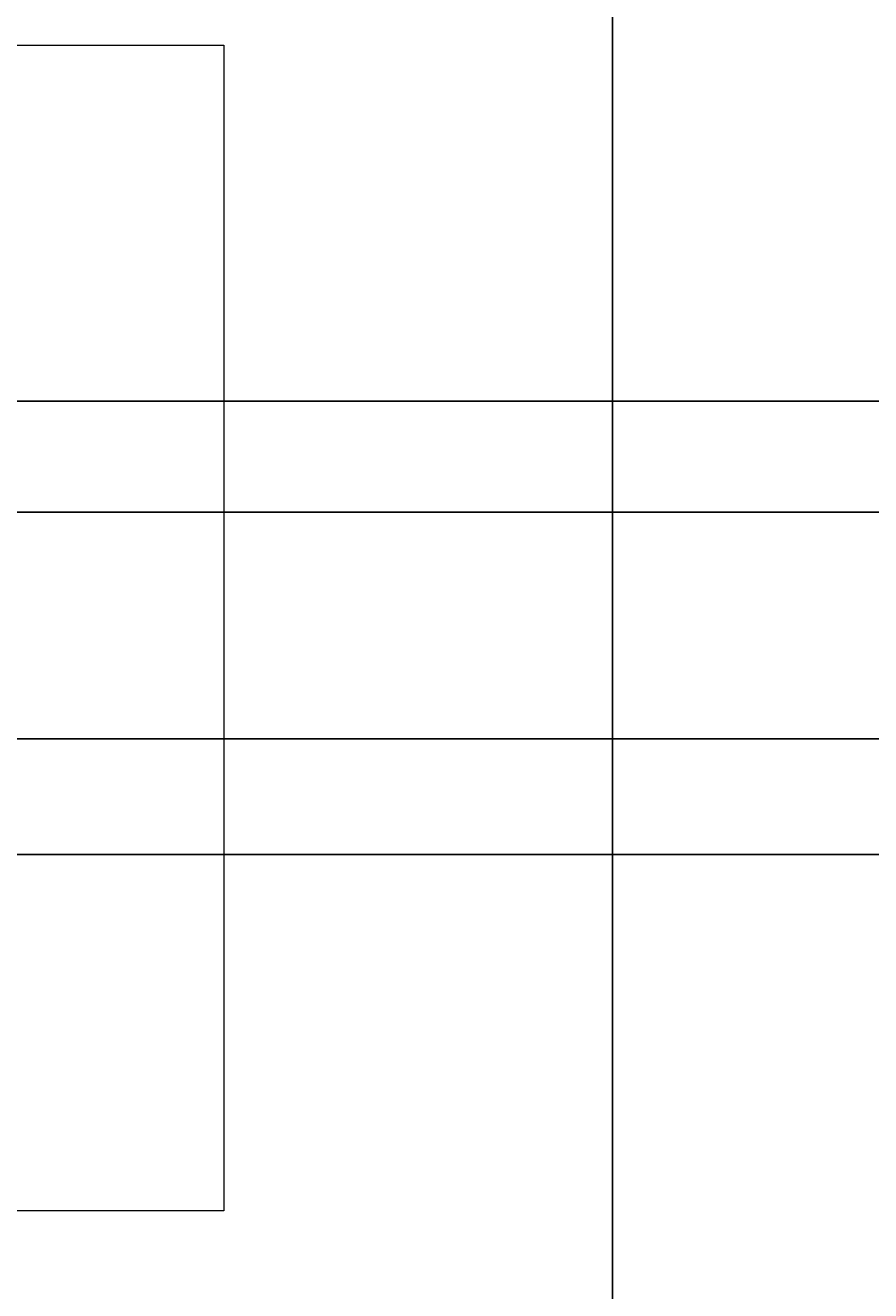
# Model space of a CAD drawing. Header units: centimetres. Extents: x -228435 to 46820, y -89367 to 152985.
# Tile 31 of 252: x -29446 to -28142, y 14477 to 16430. Entities that reach past the tile are written whole.
import ezdxf

# ---------------------------------------------------------------- set-up
doc = ezdxf.new("R2010")
doc.units = ezdxf.units.CM
doc.header["$LTSCALE"] = 50
doc.header["$PDMODE"] = 35
doc.header["$PDSIZE"] = 0.1
for name, pattern in [('Kondygnacja  -0_5$0$HIDDEN', [9.524999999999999, 6.35, -3.175]), ('Kondygnacja  -0_5$0$HIDDEN2', [4.762499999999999, 3.175, -1.5875]), ('Osie rzutów$0$DASHDOT2', [12.7, 6.35, -3.175, 0, -3.175])]:
    doc.linetypes.add(name, pattern=pattern)
doc.layers.get('0').update_dxf_attribs({"color": 8})
doc.layers.get('DEFPOINTS').update_dxf_attribs({"color": 8})
for name, color, linetype in [('bgde-nawiewEXP', 1, 'Continuous'), ('Kondygnacja  -0_5$0$ARCH_KONSTR_POWYŻEJ RZUTU', 8, 'Kondygnacja  -0_5$0$HIDDEN'), ('Kondygnacja  -0_5$0$ARCH_KONSTR_POWYŻEJ RZUTU_IST', 8, 'Kondygnacja  -0_5$0$HIDDEN2'), ('Osie rzutów$0$ARCH_INFO_OSIE_IST', 8, 'Osie rzutów$0$DASHDOT2'), ('Osie rzutów$0$ARCH_INFO_OSIE_OPISY_IST', 8, 'Continuous')]:
    doc.layers.add(name, color=color, linetype=linetype)
doc.layers.add('Kondygnacja  -0_5$0$ARCH_INFO_WYMIARY', color=8, linetype='Continuous', lineweight=9)
doc.layers.add('SU Lampy kwadratowe  -05$0$ARCH_SUFITY_PODWIESZANE', color=8, linetype='Continuous', lineweight=9)
doc.styles.add('Kondygnacja  -0_5$0$Romans', font='Romans.shx', dxfattribs={"width": 0.7})
doc.dimstyles.new('Kondygnacja  -0_5$0$Wymiary 1-100', dxfattribs={"dimtxt": 12.0000002, "dimasz": 10, "dimexe": 5, "dimexo": 0, "dimgap": 4, "dimtad": 1, "dimrnd": 0.5, "dimzin": 12, "dimdsep": 46, "dimtxsty": 'Kondygnacja  -0_5$0$Romans', "dimblk": 'Kondygnacja  -0_5$0$_Oblique', "dimcen": 10, "dimdle": 10, "dimclrt": 55, "dimazin": 0, "dimtfac": 1, "dimtmove": 1, "dimatfit": 3, "dimfxl": 0, "dimtolj": 1, "dimtzin": 0, "dimarcsym": 0})

# ---------------------------------------------------------------- blocks, each defined once
blk = doc.blocks.new('Osie rzutów')
at = {"layer": 'Osie rzutów$0$ARCH_INFO_OSIE_IST', "ltscale": 10}
blk.add_line((9260.000000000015, 12510), (9260.000000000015, 4623.259114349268), dxfattribs=at)
blk = doc.blocks.new('SU Lampy kwadratowe  -05')
at = {"layer": 'SU Lampy kwadratowe  -05$0$ARCH_SUFITY_PODWIESZANE'}
blk.add_lwpolyline([(9020.000000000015, 6139.999999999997), (9200.000000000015, 6139.999999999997), (9200.000000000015, 5959.999999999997), (9020.000000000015, 5959.999999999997)], close=True, dxfattribs=at)
blk = doc.blocks.new('Kondygnacja  -0_5$0$konstrukcja istniejąca -0.5')
at = {"layer": 'Kondygnacja  -0_5$0$ARCH_KONSTR_POWYŻEJ RZUTU_IST', "ltscale": 10}
for points in [[(8738.004123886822, 6067.894699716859), (9782.004123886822, 6067.894699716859)], [(9782.004123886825, 6032.894699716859), (8738.004123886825, 6032.894699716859)]]:
    blk.add_lwpolyline(points, dxfattribs=at)
blk = doc.blocks.new('Kondygnacja  -0_5$0$_Oblique')
at = {"color": 0, "linetype": 'ByBlock', "lineweight": -2}
blk.add_line((-0.5, -0.5), (0.5, 0.5), dxfattribs=at)
blk = doc.blocks.new('*D212')
at = {"layer": 'DEFPOINTS', "color": 0}
for p in [(-30586.30100490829, 81900.00000000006), (-30681.11388123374, 12489.50000000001), (9064.000000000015, 12489.5)]:
    blk.add_point(p, dxfattribs=at)
at = {"layer": 'Kondygnacja  -0_5$0$ARCH_INFO_WYMIARY', "color": 0, "lineweight": -2}
for p, q in [((-30681.11388123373, 81910.00000000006), (-30681.11388123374, 12479.50000000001)), ((-30673.11388123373, 81900.00000000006), (-30686.11388123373, 81900.00000000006)), ((-30673.11388123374, 12489.50000000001), (-30686.11388123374, 12489.50000000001))]:
    blk.add_line(p, q, dxfattribs=at)
at = {"layer": 'Kondygnacja  -0_5$0$ARCH_INFO_WYMIARY', "color": 0, "lineweight": -2, "xscale": 10, "yscale": 10, "zscale": 10}
for p, rotation in [((-30681.11388123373, 81900.00000000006), 90), ((-30681.11388123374, 12489.50000000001), 270)]:
    blk.add_blockref('Kondygnacja  -0_5$0$_Oblique', p, dxfattribs=dict(at, rotation=rotation))
at = {"layer": 'Kondygnacja  -0_5$0$ARCH_INFO_WYMIARY', "color": 55, "insert": (-30691.11388133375, 47194.75000000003), "char_height": 12.0000002, "attachment_point": 5, "rotation": 90, "style": 'Kondygnacja  -0_5$0$Romans'}
blk.add_mtext('\\A1;69410.5', dxfattribs=at)
blk = doc.blocks.new('*D217')
at = {"layer": 'DEFPOINTS', "color": 0}
for p in [(-29299.99999999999, 78695.00000000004), (-29179.99999999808, 78395.8045426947), (-29179.99999999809, 12369.49999999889)]:
    blk.add_point(p, dxfattribs=at)
at = {"layer": 'Kondygnacja  -0_5$0$ARCH_INFO_WYMIARY', "color": 0, "lineweight": -2}
for p, q in [((-29309.99999999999, 78395.8045426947), (-29169.99999999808, 78395.8045426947)), ((-29299.99999999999, 78403.8045426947), (-29299.99999999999, 78390.8045426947)), ((-29179.99999999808, 78387.8045426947), (-29179.99999999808, 78400.8045426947))]:
    blk.add_line(p, q, dxfattribs=at)
at = {"layer": 'Kondygnacja  -0_5$0$ARCH_INFO_WYMIARY', "color": 0, "lineweight": -2, "xscale": 10, "yscale": 10, "zscale": 10, "rotation": 180}
blk.add_blockref('Kondygnacja  -0_5$0$_Oblique', (-29299.99999999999, 78395.8045426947), dxfattribs=at)
at = {"layer": 'Kondygnacja  -0_5$0$ARCH_INFO_WYMIARY', "color": 0, "lineweight": -2, "xscale": 10, "yscale": 10, "zscale": 10}
blk.add_blockref('Kondygnacja  -0_5$0$_Oblique', (-29179.99999999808, 78395.8045426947), dxfattribs=at)
at = {"layer": 'Kondygnacja  -0_5$0$ARCH_INFO_WYMIARY', "color": 55, "insert": (-29239.99999999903, 78405.8045427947), "char_height": 12.0000002, "attachment_point": 5, "style": 'Kondygnacja  -0_5$0$Romans'}
blk.add_mtext('\\A1;120', dxfattribs=at)
blk = doc.blocks.new('*D218')
at = {"layer": 'DEFPOINTS', "color": 0}
for p in [(-29180, 78695.00000000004), (-24020.00000000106, 12369.50000000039), (-24020.00000000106, 12070.30454269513)]:
    blk.add_point(p, dxfattribs=at)
at = {"layer": 'Kondygnacja  -0_5$0$ARCH_INFO_WYMIARY', "color": 0, "lineweight": -2}
for p, q in [((-29180, 12078.30454269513), (-29180, 12065.30454269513)), ((-24020.00000000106, 12078.30454269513), (-24020.00000000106, 12065.30454269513)), ((-29190, 12070.30454269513), (-24010.00000000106, 12070.30454269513))]:
    blk.add_line(p, q, dxfattribs=at)
at = {"layer": 'Kondygnacja  -0_5$0$ARCH_INFO_WYMIARY', "color": 0, "lineweight": -2, "xscale": 10, "yscale": 10, "zscale": 10, "rotation": 180}
blk.add_blockref('Kondygnacja  -0_5$0$_Oblique', (-29180, 12070.30454269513), dxfattribs=at)
at = {"layer": 'Kondygnacja  -0_5$0$ARCH_INFO_WYMIARY', "color": 0, "lineweight": -2, "xscale": 10, "yscale": 10, "zscale": 10}
blk.add_blockref('Kondygnacja  -0_5$0$_Oblique', (-24020.00000000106, 12070.30454269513), dxfattribs=at)
at = {"layer": 'Kondygnacja  -0_5$0$ARCH_INFO_WYMIARY', "color": 55, "insert": (-26600.00000000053, 12080.30454279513), "char_height": 12.0000002, "attachment_point": 5, "style": 'Kondygnacja  -0_5$0$Romans'}
blk.add_mtext('\\A1;5160', dxfattribs=at)

msp = doc.modelspace()

# ---------------------------------------------------------------- linework, layer by layer
at = {"layer": 'bgde-nawiewEXP', "linetype": 'Continuous'}
for points in [[(-53927.06075739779, 15850.00087184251), (-25343.41429152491, 15850.00087184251), (-25343.41429152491, 15150.00087184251), (-25162.34115600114, 15165.3727339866), (-25012.26582354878, 15210.8975883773), (-24873.9556050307, 15284.82594039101), (-24752.72568457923, 15384.31676491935), (-24653.2348600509, 15505.54668537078), (-24579.3065080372, 15643.85690388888), (-24533.7816536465, 15793.93223634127), (-24518.40954154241, 15974.99737181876), (-25218.40954150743, 15975.00437181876), (-25220.33134992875, 15930.49546175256), (-25226.02218079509, 15911.73530654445), (-25235.26358866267, 15894.4458484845), (-25247.70043140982, 15879.29151174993), (-25262.85476814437, 15866.85466900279), (-25280.14422620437, 15857.6132611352), (-25298.90438141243, 15851.92243026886), (-25343.41429152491, 15850.00087184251)], [(-53927.06075739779, 15150.00087184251), (-25343.41429152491, 15150.00087184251), (-25343.41429152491, 15850.00087184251), (-53927.06075739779, 15850.00087184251)]]:
    msp.add_lwpolyline(points, dxfattribs=at)

# ---------------------------------------------------------------- block references
at = {"layer": 'Kondygnacja  -0_5$0$ARCH_KONSTR_POWYŻEJ RZUTU', "xscale": 10, "yscale": 10, "zscale": 10}
msp.add_blockref('Kondygnacja  -0_5$0$konstrukcja istniejąca -0.5', (-121140.0000000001, -44999.99999999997), dxfattribs=at)
at = {"layer": 'Osie rzutów$0$ARCH_INFO_OSIE_OPISY_IST', "xscale": 10, "yscale": 10, "zscale": 10}
msp.add_blockref('Osie rzutów', (-121140.0000000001, -44999.99999999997), dxfattribs=at)
at = {"layer": 'SU Lampy kwadratowe  -05$0$ARCH_SUFITY_PODWIESZANE', "xscale": 10, "yscale": 10, "zscale": 10}
msp.add_blockref('SU Lampy kwadratowe  -05', (-121140.0000000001, -44999.99999999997), dxfattribs=at)

# ---------------------------------------------------------------- dimensions: what is measured, and where the dimension line sits
at = {"layer": 'Kondygnacja  -0_5$0$ARCH_INFO_WYMIARY'}
dim = msp.add_linear_dim(base=(-30681.11388123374, 12489.50000000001), p1=(-30586.30100490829, 81900.00000000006), p2=(9064.000000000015, 12489.5), angle=90, dimstyle='Kondygnacja  -0_5$0$Wymiary 1-100', dxfattribs=at)
dim.commit()
dim.dimension.update_dxf_attribs({"geometry": '*D212', "text_midpoint": (-30691.11388133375, 47194.75000000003)})
for base, p1, p2, picture, middle in [((-29179.99999999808, 78395.8045426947), (-29299.99999999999, 78695.00000000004), (-29179.99999999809, 12369.49999999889), '*D217', (-29239.99999999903, 78405.8045427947)), ((-24020.00000000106, 12070.30454269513), (-29180, 78695.00000000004), (-24020.00000000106, 12369.50000000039), '*D218', (-26600.00000000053, 12080.30454279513))]:
    dim = msp.add_linear_dim(base=base, p1=p1, p2=p2, dimstyle='Kondygnacja  -0_5$0$Wymiary 1-100', dxfattribs=at)
    dim.commit()
    dim.dimension.update_dxf_attribs({"geometry": picture, "text_midpoint": middle})

doc.saveas('drawing.dxf')
